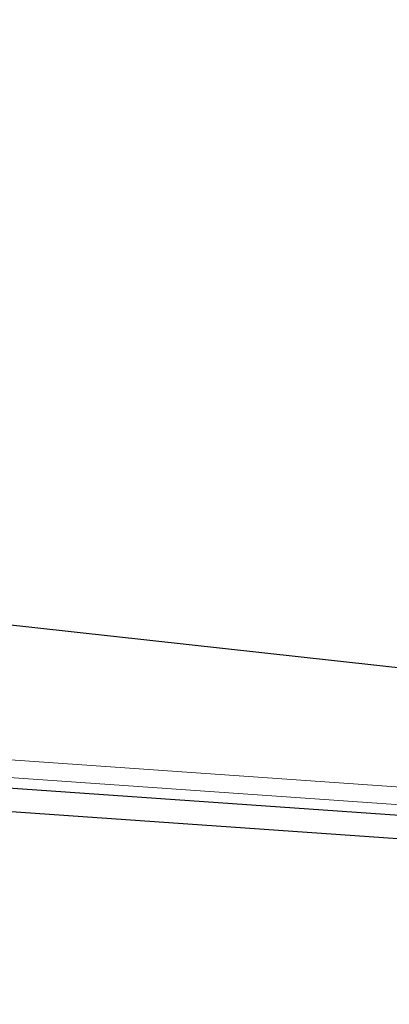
# Model space of a CAD drawing. Header units: metres. Extents: x 63115 to 703450, y -261936 to -53969.
# Tile 59 of 256: x 160295 to 160421, y -144081 to -143747. Entities that reach past the tile are written whole.
import ezdxf

# ---------------------------------------------------------------- set-up
doc = ezdxf.new("R2010")
doc.units = ezdxf.units.M
doc.layers.add('_01Hulplijnen', color=6, linetype='Continuous', plot=False)
for name, color, linetype in [('_02Binnenwanden', 2, 'Continuous'), ('_03-PROJECTION', 1, 'Continuous'), ('LAYER98', 7, 'Continuous')]:
    doc.layers.add(name, color=color, linetype=linetype)

# ---------------------------------------------------------------- blocks, each defined once
blk = doc.blocks.new('ruit_950x8')
at = {"layer": '_01Hulplijnen'}
blk.add_lwpolyline([(0, 0), (950, 0), (950, 8), (0, 8)], close=True, dxfattribs=at)
blk = doc.blocks.new('*U162')
at = {"layer": 'LAYER98', "color": 2, "linetype": 'Continuous', "lineweight": 9}
for points in [[(904.79, 12.5), (82.85, 12.5)], [(904.79, 12.5), (82.85, 12.5)], [(904.79, 6.5), (82.85, 6.5)]]:
    blk.add_lwpolyline(points, dxfattribs=at)
blk = doc.blocks.new('pui_02')
at = {"layer": '_01Hulplijnen'}
blk.add_lwpolyline([(-3683.24, -2153.99), (-2813.27, -2519.63), (-1888.23, -2684.24), (-1593.73, -2716.68), (0, -2821.9)], dxfattribs=at)
at = {"layer": '_03-PROJECTION', "xscale": -1}
for name, p, rotation in [('*U162', (-928.19, -2813.03), 355.9999999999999), ('ruit_950x8', (-948.24, -2816.64), 356)]:
    blk.add_blockref(name, p, dxfattribs=dict(at, rotation=rotation))

msp = doc.modelspace()

# ---------------------------------------------------------------- block references
at = {"layer": '_02Binnenwanden'}
msp.add_blockref('pui_02', (162099.37, -141258.61), dxfattribs=at)

doc.saveas('drawing.dxf')
